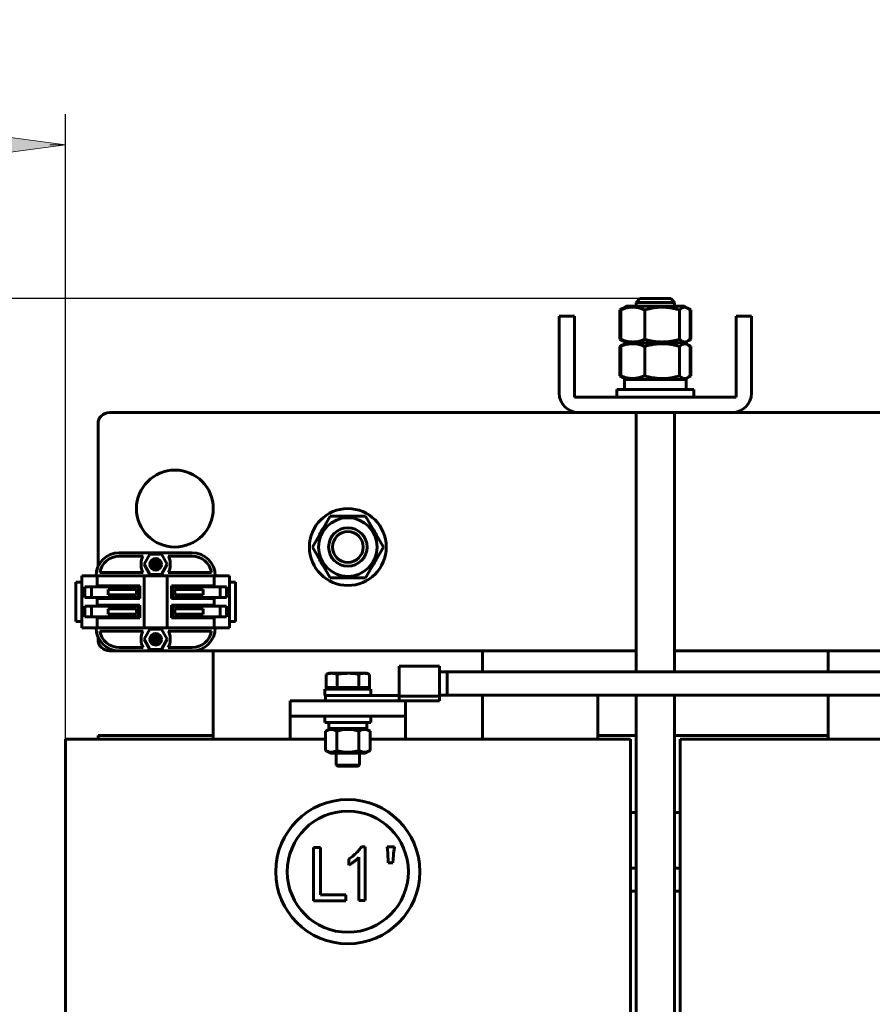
# Model space of a CAD drawing. Header units: millimetres. Extents: x 0 to 297, y 0 to 420.
# Tile 4 of 12: x 102 to 158, y 155 to 219. Entities that reach past the tile are written whole.
import ezdxf

# ---------------------------------------------------------------- set-up
doc = ezdxf.new("R2010")
doc.units = ezdxf.units.MM
doc.linetypes.add('K5LT_BASIC', pattern=[0])
doc.linetypes.add('K5LT_THIN', pattern=[0])
doc.layers.add('Системный слой', color=7, linetype='Continuous')
doc.styles.add('KDIMTEXTSTYLE', font='GOST_AU.SHX', dxfattribs={"width": 0.96, "oblique": 15, "height": 5})
doc.dimstyles.new('KDIMSTYLE (0.25)', dxfattribs={"dimtxt": 5, "dimasz": 1, "dimexe": 2, "dimexo": 0, "dimgap": 1, "dimtad": 1, "dimlfac": 4, "dimtxsty": 'KDIMTEXTSTYLE', "dimsah": 1, "dimcen": 0, "dimdle": 1, "dimadec": 0, "dimazin": 0, "dimtfac": 0.667, "dimtmove": 0, "dimatfit": 3, "dimfxl": 1, "dimtvp": 1, "dimtolj": 1, "dimtzin": 0, "dimarcsym": 0})

# ---------------------------------------------------------------- blocks, each defined once
blk = doc.blocks.new('U13')
at = {"layer": 'Системный слой', "color": 150, "linetype": 'K5LT_BASIC', "lineweight": 60, "true_color": 0x0080ff}
for p, q in [((107.42, 192.568), (107.42, 183.293)), ((107.42, 178.719), (107.42, 178.568))]:
    blk.add_line(p, q, dxfattribs=at)
blk = doc.blocks.new('U14')
at = {"layer": 'Системный слой', "color": 150, "linetype": 'K5LT_BASIC', "lineweight": 60, "true_color": 0x0080ff}
for p, q in [((138.67, 193.318), (108.17, 193.318)), ((178.67, 193.318), (148.67, 193.318))]:
    blk.add_line(p, q, dxfattribs=at)
blk = doc.blocks.new('U15')
at = {"layer": 'Системный слой', "color": 150, "linetype": 'K5LT_BASIC', "lineweight": 60, "true_color": 0x0080ff}
for p, q in [((108.17, 177.818), (108.795, 177.818)), ((113.545, 177.818), (142.42, 177.818)), ((144.92, 177.818), (182.42, 177.818))]:
    blk.add_line(p, q, dxfattribs=at)
blk = doc.blocks.new('U22')
at = {"layer": 'Системный слой', "color": 150, "linetype": 'K5LT_BASIC', "lineweight": 60, "true_color": 0x0080ff}
for p, q in [((141.36, 199.986), (141.406, 200.011)), ((141.406, 200.011), (141.452, 200.035)), ((141.452, 200.035), (141.498, 200.057))]:
    blk.add_line(p, q, dxfattribs=at)
blk = doc.blocks.new('U23')
at = {"layer": 'Системный слой', "color": 150, "linetype": 'K5LT_BASIC', "lineweight": 60, "true_color": 0x0080ff}
for p, q in [((145.842, 200.057), (145.888, 200.035)), ((145.888, 200.035), (145.933, 200.011)), ((145.933, 200.011), (145.979, 199.986))]:
    blk.add_line(p, q, dxfattribs=at)
blk = doc.blocks.new('U24')
at = {"layer": 'Системный слой', "color": 150, "linetype": 'K5LT_BASIC', "lineweight": 60, "true_color": 0x0080ff}
for p, q in [((145.888, 198.026), (145.842, 198.004)), ((145.933, 198.05), (145.888, 198.026)), ((145.979, 198.076), (145.933, 198.05))]:
    blk.add_line(p, q, dxfattribs=at)
blk = doc.blocks.new('U25')
at = {"layer": 'Системный слой', "color": 150, "linetype": 'K5LT_BASIC', "lineweight": 60, "true_color": 0x0080ff}
for p, q in [((141.406, 198.051), (141.36, 198.076)), ((141.452, 198.027), (141.406, 198.051)), ((141.498, 198.004), (141.452, 198.027))]:
    blk.add_line(p, q, dxfattribs=at)
blk = doc.blocks.new('U31')
at = {"layer": 'Системный слой', "color": 150, "linetype": 'K5LT_BASIC', "lineweight": 60, "true_color": 0x0080ff}
for p, q in [((132.42, 176.443), (132.42, 177.818)), ((132.42, 172.068), (132.42, 174.943)), ((132.42, 113.818), (132.42, 119.568))]:
    blk.add_line(p, q, dxfattribs=at)
blk = doc.blocks.new('U32')
at = {"layer": 'Системный слой', "color": 150, "linetype": 'K5LT_BASIC', "lineweight": 60, "true_color": 0x0080ff}
for p, q in [((114.92, 177.818), (114.92, 172.068)), ((114.92, 119.568), (114.92, 113.818))]:
    blk.add_line(p, q, dxfattribs=at)
blk = doc.blocks.new('U40')
at = {"layer": 'Системный слой', "color": 150, "linetype": 'K5LT_BASIC', "lineweight": 60, "true_color": 0x0080ff}
for p, q in [((154.92, 177.818), (154.92, 176.443)), ((154.92, 174.943), (154.92, 172.068)), ((154.92, 119.568), (154.92, 113.818))]:
    blk.add_line(p, q, dxfattribs=at)
blk = doc.blocks.new('U41')
at = {"layer": 'Системный слой', "color": 150, "linetype": 'K5LT_BASIC', "lineweight": 60, "true_color": 0x0080ff}
for p, q in [((145.231, 199.986), (145.407, 200.118)), ((145.407, 200.118), (145.586, 200.164)), ((145.586, 200.164), (145.767, 200.108)), ((145.767, 200.108), (145.819, 200.074)), ((145.819, 200.074), (145.872, 200.033)), ((145.872, 200.033), (145.924, 199.986))]:
    blk.add_line(p, q, dxfattribs=at)
blk = doc.blocks.new('U42')
at = {"layer": 'Системный слой', "color": 150, "linetype": 'K5LT_BASIC', "lineweight": 60, "true_color": 0x0080ff}
for p, q in [((141.763, 197.843), (144.958, 197.843)), ((144.958, 197.843), (145.576, 197.843))]:
    blk.add_line(p, q, dxfattribs=at)
blk = doc.blocks.new('U43')
at = {"layer": 'Системный слой', "color": 150, "linetype": 'K5LT_BASIC', "lineweight": 60, "true_color": 0x0080ff}
for p, q in [((145.234, 198.072), (145.231, 198.076)), ((145.318, 198), (145.234, 198.072)), ((145.361, 197.97), (145.318, 198)), ((145.382, 197.957), (145.361, 197.97)), ((145.393, 197.951), (145.382, 197.957)), ((145.398, 197.948), (145.393, 197.951)), ((145.4, 197.946), (145.398, 197.948)), ((145.433, 197.93), (145.4, 197.946)), ((145.462, 197.919), (145.433, 197.93)), ((145.476, 197.914), (145.462, 197.919)), ((145.483, 197.912), (145.476, 197.914)), ((145.487, 197.91), (145.483, 197.912)), ((145.489, 197.91), (145.487, 197.91)), ((145.493, 197.909), (145.489, 197.91)), ((145.536, 197.9), (145.493, 197.909)), ((145.558, 197.898), (145.536, 197.9)), ((145.569, 197.898), (145.558, 197.898)), ((145.574, 197.897), (145.569, 197.898)), ((145.577, 197.897), (145.574, 197.897)), ((145.629, 197.902), (145.577, 197.897)), ((145.691, 197.918), (145.629, 197.902)), ((145.722, 197.931), (145.691, 197.918)), ((145.738, 197.938), (145.722, 197.931)), ((145.745, 197.942), (145.738, 197.938)), ((145.749, 197.944), (145.745, 197.942)), ((145.751, 197.945), (145.749, 197.944)), ((145.767, 197.953), (145.751, 197.945)), ((145.819, 197.988), (145.767, 197.953)), ((145.872, 198.029), (145.819, 197.988)), ((145.924, 198.076), (145.872, 198.029))]:
    blk.add_line(p, q, dxfattribs=at)
blk = doc.blocks.new('U44')
at = {"layer": 'Системный слой', "color": 150, "linetype": 'K5LT_BASIC', "lineweight": 60, "true_color": 0x0080ff}
for p, q in [((142.42, 200.468), (142.42, 200.218)), ((142.42, 193.318), (142.42, 176.443)), ((142.42, 174.943), (142.42, 102.193))]:
    blk.add_line(p, q, dxfattribs=at)
blk = doc.blocks.new('U45')
at = {"layer": 'Системный слой', "color": 150, "linetype": 'K5LT_BASIC', "lineweight": 60, "true_color": 0x0080ff}
for p, q in [((144.92, 200.468), (144.92, 200.218)), ((144.92, 193.318), (144.92, 176.443)), ((144.92, 174.943), (144.92, 102.193))]:
    blk.add_line(p, q, dxfattribs=at)
blk = doc.blocks.new('U46')
at = {"layer": 'Системный слой', "color": 150, "linetype": 'K5LT_BASIC', "lineweight": 60, "true_color": 0x0080ff}
for p, q in [((142.832, 200.468), (142.42, 200.468)), ((144.92, 200.468), (142.832, 200.468))]:
    blk.add_line(p, q, dxfattribs=at)
blk = doc.blocks.new('U47')
at = {"layer": 'Системный слой', "color": 150, "linetype": 'K5LT_BASIC', "lineweight": 60, "true_color": 0x0080ff}
for p, q in [((142.67, 200.718), (143, 200.718)), ((143, 200.718), (144.67, 200.718))]:
    blk.add_line(p, q, dxfattribs=at)
blk = doc.blocks.new('U48')
at = {"layer": 'Системный слой', "color": 150, "linetype": 'K5LT_BASIC', "lineweight": 60, "true_color": 0x0080ff}
for p, q in [((141.36, 197.611), (141.406, 197.636)), ((141.406, 197.636), (141.452, 197.66)), ((141.452, 197.66), (141.498, 197.682))]:
    blk.add_line(p, q, dxfattribs=at)
blk = doc.blocks.new('U49')
at = {"layer": 'Системный слой', "color": 150, "linetype": 'K5LT_BASIC', "lineweight": 60, "true_color": 0x0080ff}
for p, q in [((145.842, 197.682), (145.888, 197.66)), ((145.888, 197.66), (145.933, 197.636)), ((145.933, 197.636), (145.979, 197.611))]:
    blk.add_line(p, q, dxfattribs=at)
blk = doc.blocks.new('U50')
at = {"layer": 'Системный слой', "color": 150, "linetype": 'K5LT_BASIC', "lineweight": 60, "true_color": 0x0080ff}
for p, q in [((145.888, 195.651), (145.842, 195.629)), ((145.933, 195.675), (145.888, 195.651)), ((145.979, 195.701), (145.933, 195.675))]:
    blk.add_line(p, q, dxfattribs=at)
blk = doc.blocks.new('U51')
at = {"layer": 'Системный слой', "color": 150, "linetype": 'K5LT_BASIC', "lineweight": 60, "true_color": 0x0080ff}
for p, q in [((141.406, 195.676), (141.36, 195.701)), ((141.452, 195.652), (141.406, 195.676)), ((141.498, 195.629), (141.452, 195.652))]:
    blk.add_line(p, q, dxfattribs=at)
blk = doc.blocks.new('U53')
at = {"layer": 'Системный слой', "color": 150, "linetype": 'K5LT_BASIC', "lineweight": 60, "true_color": 0x0080ff}
blk.add_line((130.132, 174.943), (162.17, 174.943), dxfattribs=at)
blk = doc.blocks.new('U54')
at = {"layer": 'Системный слой', "color": 150, "linetype": 'K5LT_BASIC', "lineweight": 60, "true_color": 0x0080ff}
for p, q in [((142.42, 162.193), (142.045, 162.193)), ((145.295, 162.193), (144.92, 162.193)), ((182.42, 162.193), (182.045, 162.193)), ((185.295, 162.193), (184.92, 162.193))]:
    blk.add_line(p, q, dxfattribs=at)
blk = doc.blocks.new('U55')
at = {"layer": 'Системный слой', "color": 150, "linetype": 'K5LT_BASIC', "lineweight": 60, "true_color": 0x0080ff}
for p, q in [((142.42, 163.693), (142.045, 163.693)), ((145.295, 163.693), (144.92, 163.693))]:
    blk.add_line(p, q, dxfattribs=at)
blk = doc.blocks.new('U56')
at = {"layer": 'Системный слой', "color": 150, "linetype": 'K5LT_BASIC', "lineweight": 60, "true_color": 0x0080ff}
blk.add_line((130.132, 176.443), (167.007, 176.443), dxfattribs=at)
blk = doc.blocks.new('U57')
at = {"layer": 'Системный слой', "color": 150, "linetype": 'K5LT_BASIC', "lineweight": 60, "true_color": 0x0080ff}
for p, q in [((107.362, 180.731), (107.362, 180.788)), ((107.362, 179.974), (107.362, 180.031))]:
    blk.add_line(p, q, dxfattribs=at)
blk = doc.blocks.new('U58')
at = {"layer": 'Системный слой', "color": 150, "linetype": 'K5LT_BASIC', "lineweight": 60, "true_color": 0x0080ff}
for p, q in [((107.362, 181.981), (107.362, 182.038)), ((107.362, 181.224), (107.362, 181.281))]:
    blk.add_line(p, q, dxfattribs=at)
blk = doc.blocks.new('U59')
at = {"layer": 'Системный слой', "color": 150, "linetype": 'K5LT_BASIC', "lineweight": 60, "true_color": 0x0080ff}
for p, q in [((114.977, 182.038), (114.977, 181.981)), ((114.977, 181.281), (114.977, 181.224))]:
    blk.add_line(p, q, dxfattribs=at)
blk = doc.blocks.new('U60')
at = {"layer": 'Системный слой', "color": 150, "linetype": 'K5LT_BASIC', "lineweight": 60, "true_color": 0x0080ff}
for p, q in [((114.977, 180.788), (114.977, 180.731)), ((114.977, 180.031), (114.977, 179.974))]:
    blk.add_line(p, q, dxfattribs=at)
blk = doc.blocks.new('U62')
at = {"layer": 'Системный слой', "color": 150, "linetype": 'K5LT_BASIC', "lineweight": 60, "true_color": 0x0080ff}
for p, q in [((153.045, 172.068), (162.226, 172.068)), ((165.113, 172.068), (174.295, 172.068))]:
    blk.add_line(p, q, dxfattribs=at)
blk = doc.blocks.new('U63')
at = {"layer": 'Системный слой', "color": 150, "linetype": 'K5LT_BASIC', "lineweight": 60, "true_color": 0x0080ff}
for p, q in [((113.045, 172.068), (122.226, 172.068)), ((125.113, 172.068), (134.295, 172.068))]:
    blk.add_line(p, q, dxfattribs=at)
blk = doc.blocks.new('U64')
at = {"layer": 'Системный слой', "color": 150, "linetype": 'K5LT_BASIC', "lineweight": 60, "true_color": 0x0080ff}
for start, end in [(83.61075, 96.38925), (143.61075, 156.38925), (23.61075, 36.38925), (203.61075, 216.38925), (323.61075, 336.38925), (263.61075, 276.38925)]:
    blk.add_arc((123.67, 184.568), 2.013, start, end, dxfattribs=at)
blk = doc.blocks.new('U70')
at = {"layer": 'Системный слой', "color": 150, "linetype": 'K5LT_BASIC', "lineweight": 60, "true_color": 0x0080ff}
for p, q in [((107.42, 172.318), (114.92, 172.318)), ((139.92, 172.318), (142.42, 172.318)), ((144.92, 172.318), (154.92, 172.318))]:
    blk.add_line(p, q, dxfattribs=at)
blk = doc.blocks.new('U71')
at = {"layer": 'Системный слой', "color": 150, "linetype": 'K5LT_BASIC', "lineweight": 60, "true_color": 0x0080ff}
for p, q in [((142.045, 167.318), (142.42, 167.318)), ((144.92, 167.318), (145.295, 167.318)), ((182.045, 167.318), (182.42, 167.318)), ((184.92, 167.318), (185.295, 167.318))]:
    blk.add_line(p, q, dxfattribs=at)
blk = doc.blocks.new('U73')
at = {"layer": 'Системный слой', "color": 150, "linetype": 'K5LT_BASIC', "lineweight": 60, "true_color": 0x0080ff}
for p, q in [((145.231, 197.611), (145.407, 197.744)), ((145.407, 197.744), (145.586, 197.789)), ((145.586, 197.789), (145.767, 197.733)), ((145.767, 197.733), (145.82, 197.699)), ((145.82, 197.699), (145.872, 197.658)), ((145.872, 197.658), (145.924, 197.611))]:
    blk.add_line(p, q, dxfattribs=at)
blk = doc.blocks.new('U74')
at = {"layer": 'Системный слой', "color": 150, "linetype": 'K5LT_BASIC', "lineweight": 60, "true_color": 0x0080ff}
for p, q in [((145.292, 195.646), (145.231, 195.701)), ((145.348, 195.604), (145.292, 195.646)), ((145.376, 195.586), (145.348, 195.604)), ((145.39, 195.577), (145.376, 195.586)), ((145.397, 195.573), (145.39, 195.577)), ((145.401, 195.571), (145.397, 195.573)), ((145.465, 195.542), (145.401, 195.571)), ((145.522, 195.527), (145.465, 195.542)), ((145.551, 195.524), (145.522, 195.527)), ((145.565, 195.523), (145.551, 195.524)), ((145.572, 195.523), (145.565, 195.523)), ((145.576, 195.522), (145.572, 195.523)), ((145.629, 195.527), (145.576, 195.522)), ((145.691, 195.543), (145.629, 195.527)), ((145.723, 195.556), (145.691, 195.543)), ((145.738, 195.563), (145.723, 195.556)), ((145.746, 195.567), (145.738, 195.563)), ((145.75, 195.569), (145.746, 195.567)), ((145.752, 195.57), (145.75, 195.569)), ((145.767, 195.578), (145.752, 195.57)), ((145.82, 195.613), (145.767, 195.578)), ((145.872, 195.654), (145.82, 195.613)), ((145.924, 195.701), (145.872, 195.654))]:
    blk.add_line(p, q, dxfattribs=at)
blk = doc.blocks.new('U79')
at = {"layer": 'Системный слой', "color": 150, "linetype": 'K5LT_BASIC', "lineweight": 60, "true_color": 0x0080ff}
for p, q in [((122.92, 170.393), (123.67, 170.393)), ((123.67, 170.393), (124.42, 170.393))]:
    blk.add_line(p, q, dxfattribs=at)
blk = doc.blocks.new('U80')
at = {"layer": 'Системный слой', "color": 150, "linetype": 'K5LT_BASIC', "lineweight": 60, "true_color": 0x0080ff}
for p, q in [((123.67, 170.318), (122.995, 170.318)), ((124.345, 170.318), (123.67, 170.318))]:
    blk.add_line(p, q, dxfattribs=at)
blk = doc.blocks.new('KDIMARROW_01')
at = {"layer": 'Системный слой'}
blk.add_hatch(color=0, dxfattribs=at).paths.add_polyline_path([(-5, -0.658), (0, 0), (-5, 0.658), (-4.5, 0)])
at = {"layer": 'Системный слой', "color": 0, "linetype": 'K5LT_THIN', "lineweight": 18}
for p, q in [((-4.5, 0), (-5, 0.658)), ((-5, 0.658), (0, 0)), ((0, 0), (-5, -0.658)), ((-5, -0.658), (-4.5, 0)), ((0, 0), (-1, 0))]:
    blk.add_line(p, q, dxfattribs=at)

msp = doc.modelspace()

# ---------------------------------------------------------------- linework, layer by layer
at = {"layer": 'Системный слой', "color": 150, "linetype": 'K5LT_BASIC', "lineweight": 60, "true_color": 0x0080ff}
for p, q in [((142.6697, 200.7183), (142.4197, 200.4683)), ((144.6697, 200.7183), (144.9197, 200.4683)), ((141.5729, 200.1083), (141.3603, 199.9856)), ((141.3603, 199.9856), (141.3603, 198.0761)), ((141.4152, 199.9856), (141.4152, 198.0761)), ((141.7634, 200.2183), (141.5729, 200.1083)), ((141.7634, 200.2183), (145.5759, 200.2183)), ((142.976, 199.9856), (142.976, 198.0761)), ((145.2305, 199.9856), (145.2305, 198.0761)), ((145.5759, 200.2183), (145.7665, 200.1083)), ((145.7665, 200.1083), (145.9791, 199.9856)), ((145.9242, 199.9856), (145.9242, 198.0761)), ((145.9791, 199.9856), (145.9791, 198.0761)), ((137.4197, 198.3183), (137.4197, 199.5683)), ((137.4197, 199.5683), (138.4197, 199.5683)), ((138.4197, 199.5683), (138.4197, 198.3183)), ((148.9197, 199.5683), (149.9197, 199.5683)), ((148.9197, 198.3183), (148.9197, 199.5683)), ((149.9197, 199.5683), (149.9197, 198.3183)), ((137.4197, 198.3183), (137.4197, 194.5683)), ((138.4197, 194.3183), (138.4197, 198.3183)), ((141.5729, 197.9534), (141.3603, 198.0761)), ((141.7634, 197.8433), (141.5729, 197.9534)), ((141.7634, 197.8433), (141.5729, 197.7333)), ((141.7634, 197.8433), (145.5759, 197.8433)), ((145.5759, 197.8433), (145.7665, 197.9534)), ((145.5759, 197.8433), (145.7665, 197.7333)), ((145.7665, 197.9534), (145.9791, 198.0761)), ((148.9197, 198.3183), (148.9197, 194.3183)), ((149.9197, 194.5683), (149.9197, 198.3183)), ((141.5729, 197.7333), (141.3603, 197.6106)), ((141.3603, 197.6106), (141.3603, 195.7011)), ((141.4152, 197.6106), (141.4152, 195.7011)), ((142.976, 197.6106), (142.976, 195.7011)), ((145.2305, 197.6106), (145.2305, 195.7011)), ((145.7665, 197.7333), (145.9791, 197.6106)), ((145.9242, 197.6106), (145.9242, 195.7011)), ((145.9791, 197.6106), (145.9791, 195.7011)), ((141.5729, 195.5784), (141.3603, 195.7011)), ((141.7634, 195.4683), (141.5729, 195.5784)), ((141.6572, 194.8183), (141.6572, 195.4683)), ((141.6572, 195.4683), (145.6822, 195.4683)), ((145.5759, 195.4683), (145.7665, 195.5784)), ((145.6822, 194.8183), (145.6822, 195.4683)), ((145.7665, 195.5784), (145.9791, 195.7011)), ((141.1697, 194.3183), (141.1697, 194.8183)), ((141.1697, 194.8183), (146.1697, 194.8183)), ((146.1697, 194.3183), (146.1697, 194.8183)), ((148.9197, 194.3183), (138.4197, 194.3183)), ((138.6697, 193.3183), (148.6697, 193.3183)), ((122.515, 186.5683), (121.3603, 184.5683)), ((124.8244, 186.5683), (122.515, 186.5683)), ((125.9791, 184.5683), (124.8244, 186.5683)), ((121.3603, 184.5683), (122.515, 182.5683)), ((124.8244, 182.5683), (125.9791, 184.5683)), ((108.7947, 184.1933), (113.5447, 184.1933)), ((108.7947, 183.9683), (110.347, 183.9683)), ((110.7908, 184.0996), (110.4119, 183.4433)), ((111.5486, 184.0996), (110.7908, 184.0996)), ((111.9275, 183.4433), (111.5486, 184.0996)), ((111.9924, 183.9683), (113.5447, 183.9683)), ((110.2197, 183.3933), (110.2197, 183.4933)), ((110.4119, 183.4433), (110.7908, 182.7871)), ((110.9259, 183.5371), (111.0759, 183.5371)), ((110.9259, 183.3496), (110.9259, 183.5371)), ((111.0759, 183.3496), (110.9259, 183.3496)), ((111.0759, 183.6871), (111.2634, 183.6871)), ((111.0759, 183.5371), (111.0759, 183.6871)), ((111.0759, 183.5371), (111.1697, 183.4433)), ((111.0759, 183.3496), (111.1697, 183.4433)), ((111.0759, 183.1996), (111.0759, 183.3496)), ((111.2634, 183.1996), (111.0759, 183.1996)), ((111.2634, 183.5371), (111.1697, 183.4433)), ((111.1697, 183.4433), (111.2634, 183.3496)), ((111.2634, 183.6871), (111.2634, 183.5371)), ((111.2634, 183.5371), (111.4134, 183.5371)), ((111.4134, 183.3496), (111.2634, 183.3496)), ((111.2634, 183.3496), (111.2634, 183.1996)), ((111.4134, 183.5371), (111.4134, 183.3496)), ((111.5486, 182.7871), (111.9275, 183.4433)), ((112.1197, 183.4933), (112.1197, 183.3933)), ((106.3572, 179.3183), (106.3572, 182.6933)), ((106.5196, 182.6933), (106.3572, 182.6933)), ((107.1999, 182.6933), (106.5196, 182.6933)), ((107.1999, 182.6933), (107.3622, 182.6933)), ((107.3622, 182.0379), (107.3622, 182.6933)), ((107.4587, 182.6933), (107.3622, 182.6933)), ((108.0055, 182.6933), (107.4587, 182.6933)), ((110.347, 182.9183), (107.5397, 182.9183)), ((108.159, 182.6933), (108.0055, 182.6933)), ((110.3697, 182.6933), (108.159, 182.6933)), ((110.4197, 182.6933), (110.3697, 182.6933)), ((110.4197, 179.3183), (110.4197, 182.6933)), ((110.4197, 182.6933), (110.4447, 182.6933)), ((111.8947, 182.6933), (110.4447, 182.6933)), ((110.7908, 182.7871), (111.5486, 182.7871)), ((111.8947, 182.6933), (111.9197, 182.6933)), ((111.9697, 182.6933), (111.9197, 182.6933)), ((111.9197, 182.6933), (111.9197, 179.3183)), ((114.1804, 182.6933), (111.9697, 182.6933)), ((114.7997, 182.9183), (111.9924, 182.9183)), ((114.3339, 182.6933), (114.1804, 182.6933)), ((114.8807, 182.6933), (114.3339, 182.6933)), ((114.9772, 182.6933), (114.8807, 182.6933)), ((114.9772, 182.6933), (114.9772, 182.0379)), ((114.9772, 182.6933), (115.1395, 182.6933)), ((115.8198, 182.6933), (115.1395, 182.6933)), ((115.9822, 182.6933), (115.8198, 182.6933)), ((115.9822, 182.6933), (115.9822, 179.3183)), ((122.515, 182.5683), (124.8244, 182.5683)), ((105.9822, 182.2808), (105.9822, 181.1066)), ((106.3572, 182.2808), (105.9822, 182.2808)), ((106.6958, 181.9808), (106.5708, 181.9808)), ((106.5708, 181.2808), (106.5708, 181.9808)), ((106.935, 181.9808), (106.6958, 181.9808)), ((106.985, 181.9808), (106.935, 181.9808)), ((106.985, 181.9808), (107.0352, 181.9808)), ((106.985, 181.9808), (106.985, 181.2808)), ((107.5227, 181.9808), (107.0352, 181.9808)), ((107.3622, 182.0379), (107.4587, 182.0379)), ((107.4587, 182.0379), (108.0055, 182.0379)), ((107.5227, 181.9808), (107.6078, 181.9808)), ((107.9895, 181.9808), (107.6078, 181.9808)), ((108.0325, 181.9808), (107.9895, 181.9808)), ((108.0055, 182.0379), (108.159, 182.0379)), ((109.6697, 181.9808), (108.0325, 181.9808)), ((108.159, 182.0379), (110.137, 182.0379)), ((110.0447, 181.9808), (109.6697, 181.9808)), ((110.0447, 181.9808), (110.0447, 181.2808)), ((110.137, 182.0379), (110.137, 181.2238)), ((112.2024, 182.0379), (114.1804, 182.0379)), ((112.2024, 181.2238), (112.2024, 182.0379)), ((112.6697, 181.9808), (112.2947, 181.9808)), ((112.2947, 181.2808), (112.2947, 181.9808)), ((114.3069, 181.9808), (112.6697, 181.9808)), ((114.1804, 182.0379), (114.3339, 182.0379)), ((114.3499, 181.9808), (114.3069, 181.9808)), ((114.3339, 182.0379), (114.8807, 182.0379)), ((114.7316, 181.9808), (114.3499, 181.9808)), ((114.7316, 181.9808), (114.8167, 181.9808)), ((115.3042, 181.9808), (114.8167, 181.9808)), ((114.8807, 182.0379), (114.9772, 182.0379)), ((115.3042, 181.9808), (115.3544, 181.9808)), ((115.3544, 181.2808), (115.3544, 181.9808)), ((115.4044, 181.9808), (115.3544, 181.9808)), ((115.6436, 181.9808), (115.4044, 181.9808)), ((115.7686, 181.9808), (115.6436, 181.9808)), ((115.7686, 181.9808), (115.7686, 181.2808)), ((116.3572, 182.2808), (115.9822, 182.2808)), ((116.3572, 181.1066), (116.3572, 182.2808)), ((106.5708, 181.2808), (106.6958, 181.2808)), ((106.6958, 181.2808), (106.935, 181.2808)), ((106.935, 181.2808), (106.985, 181.2808)), ((107.0352, 181.2808), (106.985, 181.2808)), ((107.0352, 181.2808), (107.5227, 181.2808)), ((107.4587, 181.2238), (107.3622, 181.2238)), ((107.3622, 180.7879), (107.3622, 181.2238)), ((108.0055, 181.2238), (107.4587, 181.2238)), ((107.6078, 181.2808), (107.5227, 181.2808)), ((107.6078, 181.2808), (107.9895, 181.2808)), ((108.0325, 181.2808), (107.9895, 181.2808)), ((108.159, 181.2238), (108.0055, 181.2238)), ((108.0325, 181.2808), (109.6697, 181.2808)), ((108.0732, 181.4582), (108.0732, 181.8035)), ((108.0732, 181.8035), (109.6697, 181.8035)), ((109.6697, 181.4582), (108.0732, 181.4582)), ((110.137, 181.2238), (108.159, 181.2238)), ((109.6697, 181.8035), (109.9252, 181.8035)), ((109.9252, 181.4582), (109.6697, 181.4582)), ((109.6697, 181.2808), (110.0447, 181.2808)), ((109.9252, 181.4582), (109.9252, 181.8035)), ((114.1804, 181.2238), (112.2024, 181.2238)), ((112.2947, 181.2808), (112.6697, 181.2808)), ((112.4142, 181.8035), (112.4142, 181.4582)), ((112.4142, 181.8035), (112.6697, 181.8035)), ((112.6697, 181.4582), (112.4142, 181.4582)), ((112.6697, 181.8035), (114.2662, 181.8035)), ((114.2662, 181.4582), (112.6697, 181.4582)), ((112.6697, 181.2808), (114.3069, 181.2808)), ((114.3339, 181.2238), (114.1804, 181.2238)), ((114.2662, 181.8035), (114.2662, 181.4582)), ((114.3069, 181.2808), (114.3499, 181.2808)), ((114.8807, 181.2238), (114.3339, 181.2238)), ((114.7316, 181.2808), (114.3499, 181.2808)), ((114.8167, 181.2808), (114.7316, 181.2808)), ((114.8167, 181.2808), (115.3042, 181.2808)), ((114.9772, 181.2238), (114.8807, 181.2238)), ((114.9772, 181.2238), (114.9772, 180.7879)), ((115.3544, 181.2808), (115.3042, 181.2808)), ((115.3544, 181.2808), (115.4044, 181.2808)), ((115.4044, 181.2808), (115.6436, 181.2808)), ((115.6436, 181.2808), (115.7686, 181.2808)), ((105.9822, 181.1066), (105.9822, 180.905)), ((105.9822, 180.905), (105.9822, 179.7308)), ((106.6958, 180.7308), (106.5708, 180.7308)), ((106.5708, 180.0308), (106.5708, 180.7308)), ((106.935, 180.7308), (106.6958, 180.7308)), ((106.985, 180.7308), (106.935, 180.7308)), ((106.985, 180.7308), (106.985, 180.0308)), ((106.985, 180.7308), (107.0352, 180.7308)), ((107.5227, 180.7308), (107.0352, 180.7308)), ((107.3622, 180.7879), (107.4587, 180.7879)), ((107.4587, 180.7879), (108.0055, 180.7879)), ((107.5227, 180.7308), (107.6078, 180.7308)), ((107.9895, 180.7308), (107.6078, 180.7308)), ((108.0325, 180.7308), (107.9895, 180.7308)), ((108.0055, 180.7879), (108.159, 180.7879)), ((109.6697, 180.7308), (108.0325, 180.7308)), ((108.0732, 180.5535), (109.6697, 180.5535)), ((108.0732, 180.2082), (108.0732, 180.5535)), ((108.159, 180.7879), (110.137, 180.7879)), ((110.0447, 180.7308), (109.6697, 180.7308)), ((109.6697, 180.5535), (109.9252, 180.5535)), ((109.9252, 180.2082), (109.9252, 180.5535)), ((110.0447, 180.7308), (110.0447, 180.0308)), ((110.137, 180.7879), (110.137, 179.9738)), ((112.2024, 180.7879), (114.1804, 180.7879)), ((112.2024, 179.9738), (112.2024, 180.7879)), ((112.2947, 180.0308), (112.2947, 180.7308)), ((112.6697, 180.7308), (112.2947, 180.7308)), ((112.4142, 180.5535), (112.4142, 180.2082)), ((112.4142, 180.5535), (112.6697, 180.5535)), ((114.3069, 180.7308), (112.6697, 180.7308)), ((112.6697, 180.5535), (114.2662, 180.5535)), ((114.1804, 180.7879), (114.3339, 180.7879)), ((114.2662, 180.5535), (114.2662, 180.2082)), ((114.3499, 180.7308), (114.3069, 180.7308)), ((114.3339, 180.7879), (114.8807, 180.7879)), ((114.7316, 180.7308), (114.3499, 180.7308)), ((114.7316, 180.7308), (114.8167, 180.7308)), ((115.3042, 180.7308), (114.8167, 180.7308)), ((114.8807, 180.7879), (114.9772, 180.7879)), ((115.3042, 180.7308), (115.3544, 180.7308)), ((115.4044, 180.7308), (115.3544, 180.7308)), ((115.3544, 180.0308), (115.3544, 180.7308)), ((115.6436, 180.7308), (115.4044, 180.7308)), ((115.7686, 180.7308), (115.6436, 180.7308)), ((115.7686, 180.7308), (115.7686, 180.0308)), ((116.3572, 181.1066), (116.3572, 180.905)), ((116.3572, 179.7308), (116.3572, 180.905)), ((106.5708, 180.0308), (106.6958, 180.0308)), ((106.6958, 180.0308), (106.935, 180.0308)), ((106.935, 180.0308), (106.985, 180.0308)), ((107.0352, 180.0308), (106.985, 180.0308)), ((107.0352, 180.0308), (107.5227, 180.0308)), ((107.3622, 179.3183), (107.3622, 179.9738)), ((107.4587, 179.9738), (107.3622, 179.9738)), ((108.0055, 179.9738), (107.4587, 179.9738)), ((107.6078, 180.0308), (107.5227, 180.0308)), ((107.6078, 180.0308), (107.9895, 180.0308)), ((108.0325, 180.0308), (107.9895, 180.0308)), ((108.159, 179.9738), (108.0055, 179.9738)), ((108.0325, 180.0308), (109.6697, 180.0308)), ((109.6697, 180.2082), (108.0732, 180.2082)), ((110.137, 179.9738), (108.159, 179.9738)), ((109.9252, 180.2082), (109.6697, 180.2082)), ((109.6697, 180.0308), (110.0447, 180.0308)), ((114.1804, 179.9738), (112.2024, 179.9738)), ((112.2947, 180.0308), (112.6697, 180.0308)), ((112.6697, 180.2082), (112.4142, 180.2082)), ((114.2662, 180.2082), (112.6697, 180.2082)), ((112.6697, 180.0308), (114.3069, 180.0308)), ((114.3339, 179.9738), (114.1804, 179.9738)), ((114.3069, 180.0308), (114.3499, 180.0308)), ((114.8807, 179.9738), (114.3339, 179.9738)), ((114.7316, 180.0308), (114.3499, 180.0308)), ((114.8167, 180.0308), (114.7316, 180.0308)), ((114.8167, 180.0308), (115.3042, 180.0308)), ((114.9772, 179.9738), (114.8807, 179.9738)), ((114.9772, 179.9738), (114.9772, 179.3183)), ((115.3544, 180.0308), (115.3042, 180.0308)), ((115.3544, 180.0308), (115.4044, 180.0308)), ((115.4044, 180.0308), (115.6436, 180.0308)), ((115.6436, 180.0308), (115.7686, 180.0308)), ((106.3572, 179.7308), (105.9822, 179.7308)), ((106.3572, 179.3183), (106.5196, 179.3183)), ((107.1999, 179.3183), (106.5196, 179.3183)), ((107.3622, 179.3183), (107.1999, 179.3183)), ((107.3622, 179.3183), (107.4587, 179.3183)), ((108.0055, 179.3183), (107.4587, 179.3183)), ((108.0055, 179.3183), (108.159, 179.3183)), ((110.3697, 179.3183), (108.159, 179.3183)), ((110.3697, 179.3183), (110.4197, 179.3183)), ((110.4447, 179.3183), (110.4197, 179.3183)), ((111.8947, 179.3183), (110.4447, 179.3183)), ((111.9197, 179.3183), (111.8947, 179.3183)), ((111.9197, 179.3183), (111.9697, 179.3183)), ((114.1804, 179.3183), (111.9697, 179.3183)), ((114.1804, 179.3183), (114.3339, 179.3183)), ((114.8807, 179.3183), (114.3339, 179.3183)), ((114.8807, 179.3183), (114.9772, 179.3183)), ((115.1395, 179.3183), (114.9772, 179.3183)), ((115.8198, 179.3183), (115.1395, 179.3183)), ((115.9822, 179.3183), (115.8198, 179.3183)), ((116.3572, 179.7308), (115.9822, 179.7308)), ((107.5397, 179.0933), (110.347, 179.0933)), ((110.2197, 178.5183), (110.2197, 178.6183)), ((110.7908, 179.2246), (110.4119, 178.5683)), ((111.5486, 179.2246), (110.7908, 179.2246)), ((110.9259, 178.6621), (111.0759, 178.6621)), ((110.9259, 178.4746), (110.9259, 178.6621)), ((111.0759, 178.8121), (111.2634, 178.8121)), ((111.0759, 178.6621), (111.0759, 178.8121)), ((111.0759, 178.6621), (111.1697, 178.5683)), ((111.2634, 178.6621), (111.1697, 178.5683)), ((111.2634, 178.8121), (111.2634, 178.6621)), ((111.2634, 178.6621), (111.4134, 178.6621)), ((111.4134, 178.6621), (111.4134, 178.4746)), ((111.9275, 178.5683), (111.5486, 179.2246)), ((111.9924, 179.0933), (114.7997, 179.0933)), ((112.1197, 178.6183), (112.1197, 178.5183)), ((110.347, 178.0433), (108.7947, 178.0433)), ((110.4119, 178.5683), (110.7908, 177.9121)), ((111.0759, 178.4746), (110.9259, 178.4746)), ((111.0759, 178.4746), (111.1697, 178.5683)), ((111.0759, 178.3246), (111.0759, 178.4746)), ((111.2634, 178.3246), (111.0759, 178.3246)), ((111.1697, 178.5683), (111.2634, 178.4746)), ((111.4134, 178.4746), (111.2634, 178.4746)), ((111.2634, 178.4746), (111.2634, 178.3246)), ((111.5486, 177.9121), (111.9275, 178.5683)), ((113.5447, 178.0433), (111.9924, 178.0433)), ((113.5447, 177.8183), (108.7947, 177.8183)), ((110.7908, 177.9121), (111.5486, 177.9121)), ((127.0068, 174.8779), (127.0068, 176.8183)), ((127.0068, 176.8183), (129.6318, 176.8183)), ((129.6318, 174.8779), (129.6318, 176.8183)), ((122.4472, 176.3558), (122.2581, 176.287)), ((122.2581, 175.4433), (122.2581, 176.287)), ((122.4472, 176.3558), (122.611, 176.3558)), ((122.611, 176.3558), (123.6697, 176.3558)), ((122.9639, 175.4433), (122.9639, 176.287)), ((123.6697, 176.3558), (124.7284, 176.3558)), ((124.3755, 175.4433), (124.3755, 176.287)), ((124.7284, 176.3558), (124.8922, 176.3558)), ((124.8922, 176.3558), (125.0813, 176.287)), ((125.0813, 175.4433), (125.0813, 176.287)), ((129.6318, 176.4433), (130.1318, 176.4433)), ((130.1318, 176.4433), (130.1318, 174.9433)), ((130.1318, 176.3863), (130.1318, 174.967)), ((122.5233, 175.4433), (122.2581, 175.4433)), ((122.5597, 175.3183), (122.4347, 175.4433)), ((122.9639, 175.4433), (122.6986, 175.4433)), ((123.4944, 175.4433), (122.9639, 175.4433)), ((124.3755, 175.4433), (123.845, 175.4433)), ((124.6408, 175.4433), (124.3755, 175.4433)), ((124.7797, 175.3183), (124.9047, 175.4433)), ((125.0813, 175.4433), (124.816, 175.4433)), ((122.1697, 174.9183), (122.1697, 175.3183)), ((122.1697, 175.3183), (125.1697, 175.3183)), ((122.1697, 174.9183), (124.344, 174.9183)), ((122.2169, 174.9183), (122.2169, 174.5683)), ((124.344, 174.9183), (127.0068, 174.9183)), ((125.1697, 174.9183), (125.1697, 175.3183)), ((127.0068, 174.8779), (129.6318, 174.8779)), ((127.0068, 174.8779), (127.0068, 174.5683)), ((129.6318, 174.9433), (130.1318, 174.9433)), ((129.6318, 174.8779), (129.6318, 174.5683)), ((139.9197, 174.9433), (139.9197, 172.0683)), ((119.9197, 173.5683), (119.9197, 174.5683)), ((119.9197, 174.5683), (127.4197, 174.5683)), ((127.4197, 173.5683), (127.4197, 174.5683)), ((127.4197, 174.5683), (129.6318, 174.5683)), ((119.9197, 172.0683), (119.9197, 173.5683)), ((119.9197, 173.5683), (127.4197, 173.5683)), ((122.1697, 173.5683), (122.1697, 173.1683)), ((125.1697, 173.5683), (125.1697, 173.1683)), ((127.4197, 172.0683), (127.4197, 173.5683)), ((125.1697, 173.1683), (122.1697, 173.1683)), ((122.4347, 173.1683), (122.4347, 172.7683)), ((124.9047, 173.1683), (124.8993, 172.9683)), ((107.4197, 172.0683), (107.4197, 172.3183)), ((122.5134, 172.7683), (122.2263, 172.6026)), ((122.2263, 171.3341), (122.2263, 172.6026)), ((124.9047, 172.7683), (122.4347, 172.7683)), ((122.948, 171.3341), (122.948, 172.6026)), ((124.3914, 171.3341), (124.3914, 172.6026)), ((124.8259, 172.7683), (125.1131, 172.6026)), ((125.1131, 171.3341), (125.1131, 172.6026)), ((105.2947, 119.5683), (105.2947, 172.0683)), ((105.2947, 172.0683), (113.0447, 172.0683)), ((134.2947, 172.0683), (142.0447, 172.0683)), ((142.0447, 172.0683), (142.0447, 119.5683)), ((145.2947, 119.5683), (145.2947, 172.0683)), ((145.2947, 172.0683), (153.0447, 172.0683)), ((122.5134, 171.1683), (122.2263, 171.3341)), ((124.8259, 171.1683), (122.5134, 171.1683)), ((122.9197, 170.3933), (122.9197, 171.1683)), ((124.4197, 170.3933), (124.4197, 171.1683)), ((124.8259, 171.1683), (125.1131, 171.3341)), ((122.9947, 170.3183), (122.9197, 170.3933)), ((124.3447, 170.3183), (124.4197, 170.3933)), ((121.4257, 161.5742), (121.4257, 165.0414)), ((121.4257, 165.0414), (121.892, 165.0414)), ((121.892, 165.0414), (121.892, 161.9595)), ((124.5563, 165.082), (124.7996, 165.082)), ((124.7996, 165.082), (124.7996, 161.5945)), ((126.2271, 165.082), (126.7137, 165.082)), ((126.2676, 164.6765), (126.2271, 165.082)), ((126.2879, 164.0276), (126.2676, 164.6765)), ((126.6326, 164.5548), (126.592, 164.0276)), ((123.725, 163.8857), (123.725, 164.2709)), ((124.3941, 161.5945), (124.3941, 164.3926)), ((126.592, 164.0276), (126.2879, 164.0276)), ((123.5344, 161.5742), (121.4257, 161.5742)), ((121.892, 161.9595), (123.5344, 161.9595)), ((123.5344, 161.9595), (123.5344, 161.5742)), ((124.7996, 161.5945), (124.3941, 161.5945))]:
    msp.add_line(p, q, dxfattribs=at)
for centre, radius in [((112.4197, 187.0683), 2.5), ((123.6697, 184.5683), 2.5), ((123.6697, 184.5683), 1.9062), ((123.6697, 184.5683), 1.25), ((123.6697, 184.5683), 1), ((111.1697, 183.4433), 0.3772), ((111.1697, 183.4433), 0.3673), ((111.1697, 178.5683), 0.3772), ((111.1697, 178.5683), 0.3673), ((123.6671, 163.4592), 4.6875), ((123.6671, 163.4592), 3.9375)]:
    msp.add_circle(centre, radius, dxfattribs=at)
for centre, radius, start, end in [((138.6697, 194.5683), 1.25, 180, 270), ((148.6697, 194.5683), 1.25, 270, 0), ((108.1697, 192.5683), 0.75, 90, 180), ((108.7947, 182.6933), 1.5, 90, 180), ((108.7947, 182.6933), 1.275, 90, 169.835751), ((111.1697, 183.4933), 0.95, 150, 180), ((111.1697, 183.4933), 0.95, 0, 30), ((113.5447, 182.6933), 1.5, 0, 90), ((113.5447, 182.6933), 1.275, 10.164249, 90), ((111.1697, 183.3933), 0.95, 180, 210), ((111.1697, 183.3933), 0.95, 330, 0), ((108.7947, 179.3183), 1.5, 180, 270), ((113.5447, 179.3183), 1.5, 270, 0), ((108.7947, 179.3183), 1.275, 190.164249, 270), ((111.1697, 178.6183), 0.95, 150, 180), ((111.1697, 178.6183), 0.95, 0, 30), ((113.5447, 179.3183), 1.275, 270, 349.835751), ((108.1697, 178.5683), 0.75, 180, 270), ((111.1697, 178.5183), 0.95, 180, 210), ((111.1697, 178.5183), 0.95, 330, 0)]:
    msp.add_arc(centre, radius, start, end, dxfattribs=at)
for points, knots in [([(141.4152, 199.9856), (141.4744, 200.0109), (141.5802, 200.0523), (141.7041, 200.0911), (141.8003, 200.1164), (141.8838, 200.1349), (141.9896, 200.1521), (142.0944, 200.1621), (142.1997, 200.1653), (142.3011, 200.1618), (142.4041, 200.1516), (142.5213, 200.1327), (142.7128, 200.0878), (142.8692, 200.0312), (142.976, 199.9856)], [0, 0, 0, 0, 1.7759877, 3.1324727, 3.5973356, 4.5426986, 5.5194236, 6.6014565, 7.51234, 8.5074004, 9.4872559, 10.4531755, 11.8664464, 15, 15, 15, 15]), ([(141.5729, 200.1083), (141.5414, 200.0901), (141.4887, 200.0527), (141.4364, 200.0059), (141.4152, 199.9856)], [0, 0, 0, 0, 2.9672256, 5, 5, 5, 5]), ([(142.976, 199.9856), (143.1054, 200.0238), (143.2814, 200.0692), (143.5064, 200.1123), (143.6483, 200.1342), (143.7946, 200.1509), (143.9467, 200.1617), (144.0995, 200.1654), (144.2525, 200.162), (144.4013, 200.1519), (144.5478, 200.1356), (144.7359, 200.1071), (144.9642, 200.0598), (145.1428, 200.0115), (145.2305, 199.9856)], [0, 0, 0, 0, 2.647855, 3.5668999, 4.5072805, 5.4765592, 6.4676551, 7.5141628, 8.4876086, 9.4762793, 10.4385898, 11.3725017, 13.1981603, 15, 15, 15, 15]), ([(141.4152, 198.0761), (141.452, 198.0408), (141.5044, 197.9964), (141.5572, 197.9624), (141.5729, 197.9534)], [0, 0, 0, 0, 3.5231299, 5, 5, 5, 5]), ([(142.976, 198.0761), (142.8858, 198.0376), (142.7467, 197.9858), (142.5731, 197.9402), (142.4565, 197.9177), (142.3539, 197.9042), (142.2667, 197.8984), (142.1791, 197.8969), (142.0916, 197.8997), (141.988, 197.9099), (141.8796, 197.9274), (141.749, 197.9569), (141.5914, 198.0051), (141.4752, 198.0505), (141.4152, 198.0761)], [0, 0, 0, 0, 2.6448212, 4.0488835, 5.0105795, 5.9916326, 6.9849905, 7.4978502, 8.4818522, 9.4652878, 10.4342862, 11.5598166, 13.2001217, 15, 15, 15, 15]), ([(145.2305, 198.0761), (145.1012, 198.0379), (144.9251, 197.9924), (144.7002, 197.9494), (144.5582, 197.9274), (144.412, 197.9107), (144.2599, 197.9), (144.107, 197.8963), (143.954, 197.8997), (143.8052, 197.9098), (143.6588, 197.926), (143.4706, 197.9546), (143.2423, 198.0019), (143.0638, 198.0502), (142.976, 198.0761)], [0, 0, 0, 0, 2.647855, 3.5668999, 4.5072805, 5.4765592, 6.4676551, 7.5141628, 8.4876086, 9.4762793, 10.4385898, 11.3725017, 13.1981603, 15, 15, 15, 15]), ([(141.4152, 197.6106), (141.5048, 197.6488), (141.6426, 197.7002), (141.8152, 197.7458), (141.9308, 197.7683), (142.0335, 197.7821), (142.1222, 197.7882), (142.2107, 197.7898), (142.299, 197.787), (142.402, 197.7769), (142.5034, 197.7606), (142.6336, 197.7321), (142.7917, 197.6848), (142.9153, 197.6365), (142.976, 197.6106)], [0, 0, 0, 0, 2.647855, 4.0331334, 4.9873359, 5.9684561, 6.9711097, 7.5141628, 8.4876086, 9.4762793, 10.4385898, 11.3725017, 13.1981603, 15, 15, 15, 15]), ([(141.5729, 197.7333), (141.5377, 197.713), (141.485, 197.6748), (141.4329, 197.6276), (141.4152, 197.6106)], [0, 0, 0, 0, 3.2998965, 5, 5, 5, 5]), ([(142.976, 197.6106), (143.1054, 197.6488), (143.2814, 197.6942), (143.5064, 197.7373), (143.6483, 197.7592), (143.7946, 197.7759), (143.9467, 197.7867), (144.0995, 197.7904), (144.2525, 197.787), (144.4013, 197.7769), (144.5478, 197.7606), (144.7359, 197.7321), (144.9642, 197.6848), (145.1428, 197.6365), (145.2305, 197.6106)], [0, 0, 0, 0, 2.647855, 3.5668999, 4.5072805, 5.4765592, 6.4676551, 7.5141628, 8.4876086, 9.4762793, 10.4385898, 11.3725017, 13.1981603, 15, 15, 15, 15]), ([(142.976, 195.7011), (142.8865, 195.6629), (142.7487, 195.6115), (142.5761, 195.5659), (142.4604, 195.5434), (142.3577, 195.5296), (142.2691, 195.5235), (142.1805, 195.5218), (142.0923, 195.5247), (141.9893, 195.5348), (141.8879, 195.551), (141.7576, 195.5796), (141.5996, 195.6269), (141.476, 195.6752), (141.4152, 195.7011)], [0, 0, 0, 0, 2.647855, 4.0331334, 4.9873359, 5.9684561, 6.9711097, 7.5141628, 8.4876086, 9.4762793, 10.4385898, 11.3725017, 13.1981603, 15, 15, 15, 15]), ([(141.4152, 195.7011), (141.4487, 195.6689), (141.501, 195.6241), (141.554, 195.5893), (141.5729, 195.5784)], [0, 0, 0, 0, 3.226172, 5, 5, 5, 5]), ([(145.2305, 195.7011), (145.0465, 195.6467), (144.8611, 195.6018), (144.4864, 195.5397), (144.2971, 195.5226), (144.0096, 195.5224), (143.9133, 195.5266), (143.7228, 195.5429), (143.6282, 195.555), (143.3461, 195.6016), (143.1603, 195.6466), (142.976, 195.7011)], [0.0000002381, 0.0000002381, 0.0000002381, 0.0000002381, 0.0023326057, 0.0023326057, 0.0046649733, 0.0046649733, 0.0058311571, 0.0058311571, 0.006997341, 0.006997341, 0.0093297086, 0.0093297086, 0.0093297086, 0.0093297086]), ([(122.9639, 176.287), (123.0808, 176.3083), (123.1989, 176.3258), (123.4345, 176.3496), (123.5522, 176.3558), (123.6697, 176.3558)], [0.004802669, 0.004802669, 0.004802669, 0.004802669, 0.006225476, 0.006225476, 0.0076482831, 0.0076482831, 0.0076482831, 0.0076482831]), ([(122.6986, 175.4433), (122.6694, 175.435), (122.611, 175.4266), (122.5526, 175.435), (122.5233, 175.4433)], [0, 0, 0, 0, 2.5000056, 5, 5, 5, 5]), ([(123.6697, 175.4308), (123.6624, 175.4308), (123.6478, 175.431), (123.6258, 175.4316), (123.6076, 175.4324), (123.593, 175.4332), (123.5821, 175.434), (123.5711, 175.4348), (123.5564, 175.436), (123.538, 175.4378), (123.5161, 175.4404), (123.5016, 175.4423), (123.4944, 175.4433)], [0, 0, 0, 0, 0.125, 0.25, 0.375, 0.4375, 0.5, 0.5625, 0.625, 0.75, 0.875, 1, 1, 1, 1]), ([(122.2263, 172.6026), (122.3442, 172.6706), (122.4638, 172.7141), (122.6172, 172.7143), (122.648, 172.7116), (122.7089, 172.7015), (122.7392, 172.6939), (122.8295, 172.6647), (122.889, 172.6366), (122.948, 172.6026)], [0.0000002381, 0.0000002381, 0.0000002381, 0.0000002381, 0.0029156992, 0.0029156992, 0.0036445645, 0.0036445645, 0.0043734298, 0.0043734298, 0.0058311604, 0.0058311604, 0.0058311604, 0.0058311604]), ([(122.948, 172.6026), (123.0647, 172.6362), (123.1829, 172.6643), (123.4239, 172.7034), (123.5475, 172.7142), (123.7915, 172.7142), (123.9127, 172.7038), (124.1537, 172.6649), (124.274, 172.6365), (124.3914, 172.6026)], [0.0021519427, 0.0021519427, 0.0021519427, 0.0021519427, 0.0036088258, 0.0036088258, 0.005065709, 0.005065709, 0.0065225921, 0.0065225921, 0.0079794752, 0.0079794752, 0.0079794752, 0.0079794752]), ([(124.3914, 172.6026), (124.5092, 172.6706), (124.6288, 172.7141), (124.7822, 172.7143), (124.813, 172.7116), (124.874, 172.7015), (124.9043, 172.6939), (124.9946, 172.6647), (125.0541, 172.6366), (125.1131, 172.6026)], [0.0000002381, 0.0000002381, 0.0000002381, 0.0000002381, 0.0029156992, 0.0029156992, 0.0036445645, 0.0036445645, 0.0043734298, 0.0043734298, 0.0058311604, 0.0058311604, 0.0058311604, 0.0058311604]), ([(122.948, 171.3341), (122.9019, 171.3075), (122.8252, 171.2695), (122.7287, 171.2391), (122.6658, 171.2274), (122.6205, 171.223), (122.5812, 171.222), (122.5419, 171.2239), (122.4948, 171.2295), (122.4372, 171.2417), (122.3446, 171.2718), (122.2736, 171.3068), (122.2263, 171.3341)], [0, 0, 0, 0, 2.545669, 4.2031335, 5.2291613, 5.9210753, 6.6150961, 7.3101069, 8.001031, 9.1183295, 10.3926858, 13, 13, 13, 13]), ([(124.3914, 171.3341), (124.3807, 171.331), (124.3591, 171.3249), (124.3264, 171.316), (124.2936, 171.3073), (124.2498, 171.2962), (124.1948, 171.2833), (124.1382, 171.2713), (124.0915, 171.2624), (124.0545, 171.2558), (124.0174, 171.2498), (123.9446, 171.2391), (123.8686, 171.2308), (123.7901, 171.2257), (123.7447, 171.2236), (123.6992, 171.2225), (123.6557, 171.2224), (123.6139, 171.2231), (123.5738, 171.2245), (123.5336, 171.2266), (123.4937, 171.2295), (123.4539, 171.233), (123.4139, 171.2373), (123.374, 171.2423), (123.3344, 171.2479), (123.2951, 171.2541), (123.2558, 171.2609), (123.2166, 171.2683), (123.1713, 171.2776), (123.1198, 171.289), (123.0623, 171.303), (123.0049, 171.318), (122.9669, 171.3287), (122.948, 171.3341)], [0.0051170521, 0.0051170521, 0.0051170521, 0.0051170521, 0.0052514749, 0.0053858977, 0.0055203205, 0.0056547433, 0.0059235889, 0.0061924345, 0.0063420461, 0.0064916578, 0.0066412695, 0.0067908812, 0.0073740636, 0.0075557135, 0.0077373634, 0.0079190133, 0.0081006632, 0.0082597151, 0.008418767, 0.0085778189, 0.0087368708, 0.0088959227, 0.0090549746, 0.0092140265, 0.0093730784, 0.0095321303, 0.0096911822, 0.0098502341, 0.010009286, 0.010246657, 0.010484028, 0.010721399, 0.0109587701, 0.0109587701, 0.0109587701, 0.0109587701]), ([(125.1131, 171.3341), (125.0669, 171.3075), (124.9903, 171.2695), (124.8938, 171.2391), (124.8309, 171.2274), (124.7855, 171.223), (124.7463, 171.222), (124.707, 171.2239), (124.6598, 171.2295), (124.6022, 171.2417), (124.5097, 171.2718), (124.4386, 171.3068), (124.3914, 171.3341)], [0, 0, 0, 0, 2.545669, 4.2031335, 5.2291613, 5.9210753, 6.6150961, 7.3101069, 8.001031, 9.1183295, 10.3926858, 13, 13, 13, 13]), ([(123.725, 164.2709), (123.7666, 164.2998), (123.8493, 164.3571), (123.9666, 164.4502), (124.0801, 164.5451), (124.1862, 164.6455), (124.2883, 164.7481), (124.3832, 164.8557), (124.4735, 164.9663), (124.5287, 165.0434), (124.5563, 165.082)], [0, 0, 0, 0, 0.1300658, 0.2583133, 0.3846949, 0.5098007, 0.6334788, 0.7564596, 0.8780744, 1, 1, 1, 1]), ([(126.7137, 165.082), (126.6953, 164.9944), (126.6588, 164.8201), (126.6413, 164.6429), (126.6326, 164.5548)], [0, 0, 0, 0, 0.5027795, 1, 1, 1, 1]), ([(124.3941, 164.3926), (124.3479, 164.3483), (124.2528, 164.257), (124.0928, 164.1302), (123.9164, 164.0044), (123.79, 163.926), (123.725, 163.8857)], [0, 0, 0, 0, 0.2279817, 0.4698264, 0.7271404, 1, 1, 1, 1])]:
    msp.add_open_spline(points, degree=3, knots=knots, dxfattribs=at)
for points in [[(122.2581, 176.287), (122.3757, 176.3298), (122.4933, 176.3558), (122.611, 176.3558)], [(122.611, 176.3558), (122.7286, 176.3558), (122.8463, 176.3298), (122.9639, 176.287)], [(123.6697, 176.3558), (123.9055, 176.3558), (124.1409, 176.3297), (124.3755, 176.287)], [(124.3755, 176.287), (124.4931, 176.3298), (124.6108, 176.3558), (124.7284, 176.3558)], [(124.7284, 176.3558), (124.8461, 176.3558), (124.9637, 176.3298), (125.0813, 176.287)], [(123.845, 175.4433), (123.7866, 175.4351), (123.7282, 175.4308), (123.6697, 175.4308)], [(124.816, 175.4433), (124.7576, 175.4268), (124.6992, 175.4268), (124.6408, 175.4433)]]:
    msp.add_open_spline(points, degree=3, dxfattribs=at)
msp.add_rational_spline([(124.9047, 172.7683), (124.9047, 172.9027), (124.8974, 173.0364), (124.8829, 173.1683)], [1, 0.997053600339, 0.997053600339, 1], degree=3, dxfattribs=at)

# ---------------------------------------------------------------- block references
at = {"layer": 'Системный слой'}
for name in ['U44', 'U46', 'U47', 'U45', 'U22', 'U41', 'U23', 'U25', 'U42', 'U43', 'U24', 'U48', 'U73', 'U49', 'U51', 'U74', 'U50', 'U14', 'U13', 'U64', 'U58', 'U59', 'U57', 'U60', 'U15', 'U32', 'U31', 'U40', 'U56', 'U53', 'U55', 'U70', 'U63', 'U62', 'U79', 'U80', 'U71', 'U54']:
    msp.add_blockref(name, (0, 0), dxfattribs=at)

# ---------------------------------------------------------------- dimensions: what is measured, and where the dimension line sits
at = {"layer": 'Системный слой', "color": 7}
msp.add_linear_dim(base=(105.2947, 210.7183), p1=(222.0447, 172.0683), p2=(105.2947, 172.0683), location=(163.6697, 210.7183), text='\\H5.0;\\W0.965;\\Q15;\\H5.0;\\W0.965;\\Q15;\\Q15;Ш', dimstyle='KDIMSTYLE (0.25)', override={"dimexo": 0, "dimblk1": 'KDIMARROW_01', "dimblk2": 'KDIMARROW_01', "dimse1": 0, "dimse2": 0, "dimclrt": 7, "dimtolj": 1}, dxfattribs=at).render()
msp.add_linear_dim(base=(95.2947, 200.7183), p1=(137.1697, 90.8183), p2=(142.6697, 200.7183), angle=90, location=(95.2947, 145.7683), text='\\H5.0;\\W0.965;\\Q15;\\H5.0;\\W0.965;\\Q15;\\Q15;В', dimstyle='KDIMSTYLE (0.25)', override={"dimexo": 0, "dimblk1": 'KDIMARROW_01', "dimblk2": 'KDIMARROW_01', "dimse1": 0, "dimse2": 0, "dimclrt": 7, "dimtolj": 1}, dxfattribs=at).render()

doc.saveas('drawing.dxf')
